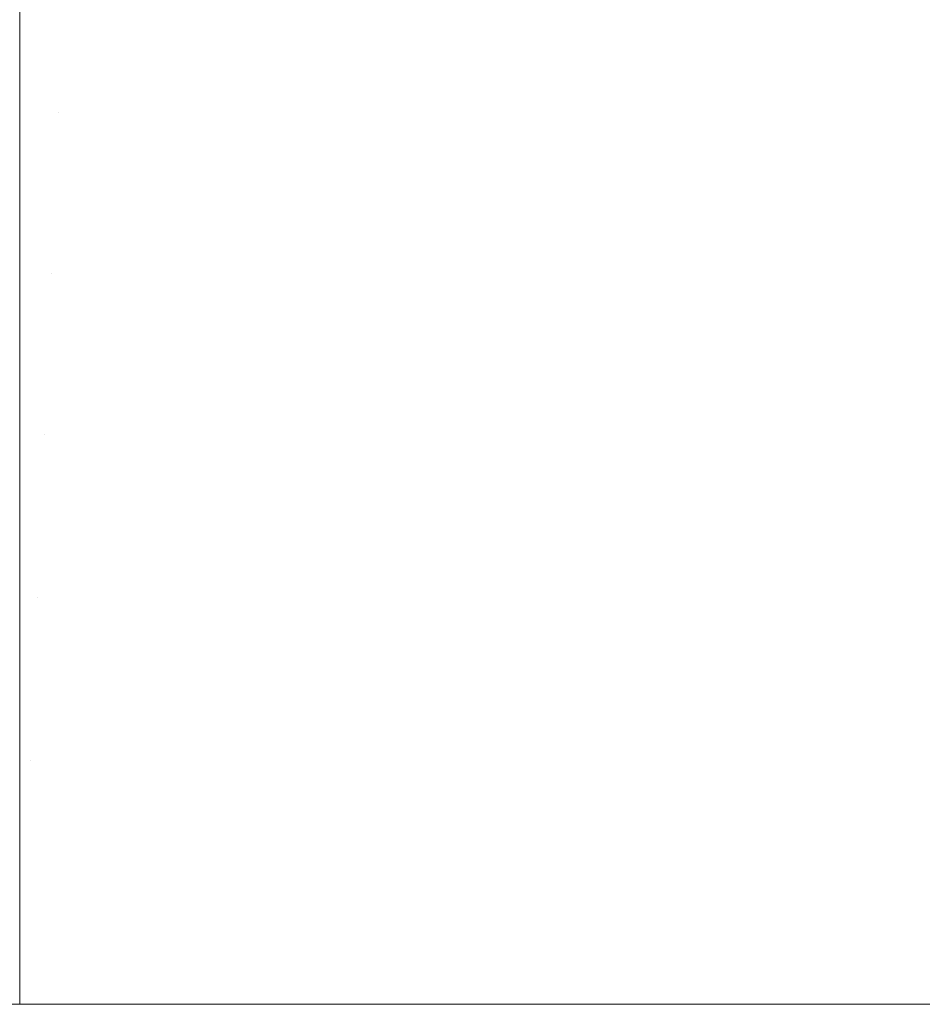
# Model space of a CAD drawing. Header units: centimetres. Extents: x -26 to 27.3, y -25.3 to -23.5.
# Tile 93 of 221: x -8.2175 to -8.1954, y -23.5599 to -23.5358. Entities that reach past the tile are written whole.
import ezdxf

# ---------------------------------------------------------------- set-up
doc = ezdxf.new("R2010")
doc.units = ezdxf.units.CM
doc.header["$LTSCALE"] = 2.54
doc.layers.add('Lucido design-1', color=7, linetype='Continuous')

# ---------------------------------------------------------------- blocks, each defined once
blk = doc.blocks.new('Gruppo-4-1')
at = {"color": 7, "linetype": 'Continuous', "lineweight": 9}
for points, invisible_edges in [([(-8.207365, -23.532092, 1049.62653), (-8.206162, -23.53256, 1049.62653), (-8.207642, -23.536132, 1049.625418), (-8.208688, -23.535725, 1049.625418)], 15), ([(-8.206162, -23.53256, 1049.62653), (-8.204981, -23.533079, 1049.62653), (-8.206615, -23.536584, 1049.625418), (-8.207642, -23.536132, 1049.625418)], 15), ([(-8.198323, -23.532526, 1049.627799), (-8.197147, -23.533387, 1049.627799), (-8.199475, -23.536421, 1049.62653), (-8.200516, -23.535657, 1049.62653)], 15), ([(-8.204981, -23.533079, 1049.62653), (-8.203824, -23.53365, 1049.62653), (-8.205609, -23.53708, 1049.625418), (-8.206615, -23.536584, 1049.625418)], 15), ([(-8.197147, -23.533387, 1049.627799), (-8.196011, -23.5343, 1049.627799), (-8.198468, -23.537228, 1049.62653), (-8.199475, -23.536421, 1049.62653)], 15), ([(-8.203824, -23.53365, 1049.62653), (-8.202692, -23.534271, 1049.62653), (-8.204625, -23.53762, 1049.625418), (-8.205609, -23.53708, 1049.625418)], 15), ([(-8.217482, -23.534175, 1049.625418), (-8.21636, -23.534199, 1049.625418), (-8.216531, -23.538099, 1049.624463), (-8.217482, -23.538078, 1049.624463)], 7), ([(-8.21636, -23.534199, 1049.625418), (-8.215241, -23.534272, 1049.625418), (-8.215581, -23.538161, 1049.624463), (-8.216531, -23.538099, 1049.624463)], 15), ([(-8.215241, -23.534272, 1049.625418), (-8.214126, -23.534395, 1049.625418), (-8.214635, -23.538265, 1049.624463), (-8.215581, -23.538161, 1049.624463)], 15), ([(-8.202692, -23.534271, 1049.62653), (-8.201589, -23.53494, 1049.62653), (-8.203666, -23.538202, 1049.625418), (-8.204625, -23.53762, 1049.625418)], 15), ([(-8.196011, -23.5343, 1049.627799), (-8.194915, -23.535261, 1049.627799), (-8.197498, -23.538079, 1049.62653), (-8.198468, -23.537228, 1049.62653)], 15), ([(-8.214126, -23.534395, 1049.625418), (-8.213017, -23.534565, 1049.625418), (-8.213695, -23.538409, 1049.624463), (-8.214635, -23.538265, 1049.624463)], 15), ([(-8.213017, -23.534565, 1049.625418), (-8.211917, -23.534784, 1049.625418), (-8.212761, -23.538595, 1049.624463), (-8.213695, -23.538409, 1049.624463)], 15), ([(-25.917482, -23.534724, 1050.418837), (-25.917482, -23.538247, 1050.419673), (27.182518, -23.538247, 1050.419673), (27.182518, -23.534724, 1050.418837)], 10), ([(-8.211917, -23.534784, 1049.625418), (-8.210827, -23.535051, 1049.625418), (-8.211837, -23.538821, 1049.624463), (-8.212761, -23.538595, 1049.624463)], 15), ([(-8.210827, -23.535051, 1049.625418), (-8.20975, -23.535365, 1049.625418), (-8.210924, -23.539087, 1049.624463), (-8.211837, -23.538821, 1049.624463)], 15), ([(-8.201589, -23.53494, 1049.62653), (-8.200516, -23.535657, 1049.62653), (-8.202733, -23.538825, 1049.625418), (-8.203666, -23.538202, 1049.625418)], 15), ([(-8.194915, -23.535261, 1049.627799), (-8.193862, -23.536268, 1049.627799), (-8.196566, -23.538972, 1049.62653), (-8.197498, -23.538079, 1049.62653)], 15), ([(-8.20975, -23.535365, 1049.625418), (-8.208688, -23.535725, 1049.625418), (-8.210023, -23.539393, 1049.624463), (-8.210924, -23.539087, 1049.624463)], 15), ([(-8.208688, -23.535725, 1049.625418), (-8.207642, -23.536132, 1049.625418), (-8.209136, -23.539738, 1049.624463), (-8.210023, -23.539393, 1049.624463)], 15), ([(-8.200516, -23.535657, 1049.62653), (-8.199475, -23.536421, 1049.62653), (-8.201829, -23.539488, 1049.625418), (-8.202733, -23.538825, 1049.625418)], 15), ([(-8.207642, -23.536132, 1049.625418), (-8.206615, -23.536584, 1049.625418), (-8.208265, -23.540121, 1049.624463), (-8.209136, -23.539738, 1049.624463)], 15), ([(-8.193862, -23.536268, 1049.627799), (-8.192855, -23.537321, 1049.627799), (-8.195673, -23.539904, 1049.62653), (-8.196566, -23.538972, 1049.62653)], 15), ([(-8.199475, -23.536421, 1049.62653), (-8.198468, -23.537228, 1049.62653), (-8.200954, -23.54019, 1049.625418), (-8.201829, -23.539488, 1049.625418)], 15), ([(-8.206615, -23.536584, 1049.625418), (-8.205609, -23.53708, 1049.625418), (-8.207411, -23.540542, 1049.624463), (-8.208265, -23.540121, 1049.624463)], 15), ([(-8.205609, -23.53708, 1049.625418), (-8.204625, -23.53762, 1049.625418), (-8.206577, -23.541, 1049.624463), (-8.207411, -23.540542, 1049.624463)], 15), ([(-8.198468, -23.537228, 1049.62653), (-8.197498, -23.538079, 1049.62653), (-8.20011, -23.54093, 1049.625418), (-8.200954, -23.54019, 1049.625418)], 15), ([(-8.192855, -23.537321, 1049.627799), (-8.191894, -23.538417, 1049.627799), (-8.194822, -23.540874, 1049.62653), (-8.195673, -23.539904, 1049.62653)], 15), ([(-8.204625, -23.53762, 1049.625418), (-8.203666, -23.538202, 1049.625418), (-8.205764, -23.541494, 1049.624463), (-8.206577, -23.541, 1049.624463)], 15), ([(-8.217482, -23.538245, 1049.624429), (-8.217482, -23.538078, 1049.624463), (-8.216531, -23.538099, 1049.624463)], 10), ([(-8.216531, -23.538099, 1049.624463), (-8.216702, -23.542029, 1049.623666), (-8.217482, -23.542011, 1049.623666), (-8.217482, -23.538245, 1049.624429)], 11), ([(-8.216531, -23.538099, 1049.624463), (-8.215581, -23.538161, 1049.624463), (-8.215924, -23.54208, 1049.623666), (-8.216702, -23.542029, 1049.623666)], 15), ([(-8.215581, -23.538161, 1049.624463), (-8.214635, -23.538265, 1049.624463), (-8.215149, -23.542164, 1049.623666), (-8.215924, -23.54208, 1049.623666)], 15), ([(-8.203666, -23.538202, 1049.625418), (-8.202733, -23.538825, 1049.625418), (-8.204972, -23.542022, 1049.624463), (-8.205764, -23.541494, 1049.624463)], 15), ([(-8.197498, -23.538079, 1049.62653), (-8.196566, -23.538972, 1049.62653), (-8.1993, -23.541706, 1049.625418), (-8.20011, -23.54093, 1049.625418)], 15), ([(27.182518, -23.538899, 1050.419828), (27.182518, -23.538247, 1050.419673), (-25.917482, -23.538247, 1050.419673), (-25.917482, -23.538899, 1050.419828)], 10), ([(-8.214635, -23.538265, 1049.624463), (-8.213695, -23.538409, 1049.624463), (-8.214378, -23.542283, 1049.623666), (-8.215149, -23.542164, 1049.623666)], 15), ([(-8.213695, -23.538409, 1049.624463), (-8.212761, -23.538595, 1049.624463), (-8.213613, -23.542435, 1049.623666), (-8.214378, -23.542283, 1049.623666)], 15), ([(-8.212761, -23.538595, 1049.624463), (-8.211837, -23.538821, 1049.624463), (-8.212855, -23.542621, 1049.623666), (-8.213613, -23.542435, 1049.623666)], 15), ([(-25.917482, -23.538899, 1050.419828), (-25.917482, -23.542525, 1050.420525), (27.182518, -23.542525, 1050.420525), (27.182518, -23.538899, 1050.419828)], 10), ([(-8.211837, -23.538821, 1049.624463), (-8.210924, -23.539087, 1049.624463), (-8.212106, -23.542839, 1049.623666), (-8.212855, -23.542621, 1049.623666)], 15), ([(-8.202733, -23.538825, 1049.625418), (-8.201829, -23.539488, 1049.625418), (-8.204205, -23.542585, 1049.624463), (-8.204972, -23.542022, 1049.624463)], 15), ([(-8.210924, -23.539087, 1049.624463), (-8.210023, -23.539393, 1049.624463), (-8.211368, -23.54309, 1049.623666), (-8.212106, -23.542839, 1049.623666)], 15), ([(-8.196566, -23.538972, 1049.62653), (-8.195673, -23.539904, 1049.62653), (-8.198524, -23.542516, 1049.625418), (-8.1993, -23.541706, 1049.625418)], 15), ([(-8.210023, -23.539393, 1049.624463), (-8.209136, -23.539738, 1049.624463), (-8.210641, -23.543372, 1049.623666), (-8.211368, -23.54309, 1049.623666)], 15), ([(-8.201829, -23.539488, 1049.625418), (-8.200954, -23.54019, 1049.625418), (-8.203463, -23.543181, 1049.624463), (-8.204205, -23.542585, 1049.624463)], 15), ([(-8.209136, -23.539738, 1049.624463), (-8.208265, -23.540121, 1049.624463), (-8.209927, -23.543686, 1049.623666), (-8.210641, -23.543372, 1049.623666)], 15), ([(-8.208265, -23.540121, 1049.624463), (-8.207411, -23.540542, 1049.624463), (-8.209228, -23.544031, 1049.623666), (-8.209927, -23.543686, 1049.623666)], 15), ([(-8.195673, -23.539904, 1049.62653), (-8.194822, -23.540874, 1049.62653), (-8.197784, -23.54336, 1049.625418), (-8.198524, -23.542516, 1049.625418)], 15), ([(-8.200954, -23.54019, 1049.625418), (-8.20011, -23.54093, 1049.625418), (-8.202747, -23.543808, 1049.624463), (-8.203463, -23.543181, 1049.624463)], 15), ([(-8.207411, -23.540542, 1049.624463), (-8.206577, -23.541, 1049.624463), (-8.208544, -23.544406, 1049.623666), (-8.209228, -23.544031, 1049.623666)], 15), ([(-8.206577, -23.541, 1049.624463), (-8.205764, -23.541494, 1049.624463), (-8.207877, -23.544811, 1049.623666), (-8.208544, -23.544406, 1049.623666)], 15), ([(-8.20011, -23.54093, 1049.625418), (-8.1993, -23.541706, 1049.625418), (-8.20206, -23.544466, 1049.624463), (-8.202747, -23.543808, 1049.624463)], 15), ([(-8.194822, -23.540874, 1049.62653), (-8.194015, -23.541881, 1049.62653), (-8.197082, -23.544235, 1049.625418), (-8.197784, -23.54336, 1049.625418)], 15), ([(-8.205764, -23.541494, 1049.624463), (-8.204972, -23.542022, 1049.624463), (-8.207229, -23.545244, 1049.623666), (-8.207877, -23.544811, 1049.623666)], 15), ([(-8.1993, -23.541706, 1049.625418), (-8.198524, -23.542516, 1049.625418), (-8.201402, -23.545153, 1049.624463), (-8.20206, -23.544466, 1049.624463)], 15), ([(-8.217482, -23.542525, 1049.623583), (-8.217482, -23.542011, 1049.623666), (-8.216702, -23.542029, 1049.623666)], 10), ([(-8.216702, -23.542029, 1049.623666), (-8.216875, -23.545982, 1049.623029), (-8.217482, -23.545969, 1049.623029), (-8.217482, -23.542525, 1049.623583)], 11), ([(-8.216702, -23.542029, 1049.623666), (-8.215924, -23.54208, 1049.623666), (-8.216269, -23.546022, 1049.623029), (-8.216875, -23.545982, 1049.623029)], 15), ([(-8.204972, -23.542022, 1049.624463), (-8.204205, -23.542585, 1049.624463), (-8.2066, -23.545706, 1049.623666), (-8.207229, -23.545244, 1049.623666)], 15), ([(-8.194015, -23.541881, 1049.62653), (-8.193252, -23.542922, 1049.62653), (-8.196419, -23.545139, 1049.625418), (-8.197082, -23.544235, 1049.625418)], 15), ([(-8.215924, -23.54208, 1049.623666), (-8.215149, -23.542164, 1049.623666), (-8.215665, -23.546088, 1049.623029), (-8.216269, -23.546022, 1049.623029)], 15), ([(-8.215149, -23.542164, 1049.623666), (-8.214378, -23.542283, 1049.623666), (-8.215065, -23.54618, 1049.623029), (-8.215665, -23.546088, 1049.623029)], 15), ([(-8.214378, -23.542283, 1049.623666), (-8.213613, -23.542435, 1049.623666), (-8.214469, -23.546299, 1049.623029), (-8.215065, -23.54618, 1049.623029)], 15), ([(27.182518, -23.54312, 1050.420639), (27.182518, -23.542525, 1050.420525), (-25.917482, -23.542525, 1050.420525), (-25.917482, -23.54312, 1050.420639)], 10), ([(-8.213613, -23.542435, 1049.623666), (-8.212855, -23.542621, 1049.623666), (-8.213879, -23.546443, 1049.623029), (-8.214469, -23.546299, 1049.623029)], 15), ([(-8.198524, -23.542516, 1049.625418), (-8.197784, -23.54336, 1049.625418), (-8.200775, -23.545869, 1049.624463), (-8.201402, -23.545153, 1049.624463)], 15), ([(-8.212855, -23.542621, 1049.623666), (-8.212106, -23.542839, 1049.623666), (-8.213296, -23.546613, 1049.623029), (-8.213879, -23.546443, 1049.623029)], 15), ([(-8.204205, -23.542585, 1049.624463), (-8.203463, -23.543181, 1049.624463), (-8.205991, -23.546194, 1049.623666), (-8.2066, -23.545706, 1049.623666)], 15), ([(-8.212106, -23.542839, 1049.623666), (-8.211368, -23.54309, 1049.623666), (-8.212721, -23.546808, 1049.623029), (-8.213296, -23.546613, 1049.623029)], 15), ([(-8.193252, -23.542922, 1049.62653), (-8.192535, -23.543995, 1049.62653), (-8.195796, -23.546072, 1049.625418), (-8.196419, -23.545139, 1049.625418)], 15), ([(-25.917482, -23.54312, 1050.420639), (-25.917482, -23.546837, 1050.42119), (27.182518, -23.546837, 1050.42119), (27.182518, -23.54312, 1050.420639)], 10), ([(-8.211368, -23.54309, 1049.623666), (-8.210641, -23.543372, 1049.623666), (-8.212155, -23.547028, 1049.623029), (-8.212721, -23.546808, 1049.623029)], 15), ([(-8.203463, -23.543181, 1049.624463), (-8.202747, -23.543808, 1049.624463), (-8.205405, -23.546708, 1049.623666), (-8.205991, -23.546194, 1049.623666)], 15), ([(-8.210641, -23.543372, 1049.623666), (-8.209927, -23.543686, 1049.623666), (-8.211599, -23.547273, 1049.623029), (-8.212155, -23.547028, 1049.623029)], 15), ([(-8.197784, -23.54336, 1049.625418), (-8.197082, -23.544235, 1049.625418), (-8.200179, -23.546611, 1049.624463), (-8.200775, -23.545869, 1049.624463)], 15), ([(-8.209927, -23.543686, 1049.623666), (-8.209228, -23.544031, 1049.623666), (-8.211055, -23.547541, 1049.623029), (-8.211599, -23.547273, 1049.623029)], 15), ([(-8.202747, -23.543808, 1049.624463), (-8.20206, -23.544466, 1049.624463), (-8.204841, -23.547247, 1049.623666), (-8.205405, -23.546708, 1049.623666)], 15), ([(-8.209228, -23.544031, 1049.623666), (-8.208544, -23.544406, 1049.623666), (-8.210522, -23.547834, 1049.623029), (-8.211055, -23.547541, 1049.623029)], 15), ([(-8.192535, -23.543995, 1049.62653), (-8.191865, -23.545098, 1049.62653), (-8.195214, -23.547031, 1049.625418), (-8.195796, -23.546072, 1049.625418)], 15), ([(-8.208544, -23.544406, 1049.623666), (-8.207877, -23.544811, 1049.623666), (-8.210003, -23.548149, 1049.623029), (-8.210522, -23.547834, 1049.623029)], 15), ([(-8.20206, -23.544466, 1049.624463), (-8.201402, -23.545153, 1049.624463), (-8.204302, -23.547811, 1049.623666), (-8.204841, -23.547247, 1049.623666)], 15), ([(-8.197082, -23.544235, 1049.625418), (-8.196419, -23.545139, 1049.625418), (-8.199616, -23.547378, 1049.624463), (-8.200179, -23.546611, 1049.624463)], 15), ([(-8.207877, -23.544811, 1049.623666), (-8.207229, -23.545244, 1049.623666), (-8.209498, -23.548486, 1049.623029), (-8.210003, -23.548149, 1049.623029)], 15), ([(-8.201402, -23.545153, 1049.624463), (-8.200775, -23.545869, 1049.624463), (-8.203788, -23.548397, 1049.623666), (-8.204302, -23.547811, 1049.623666)], 15), ([(-8.196419, -23.545139, 1049.625418), (-8.195796, -23.546072, 1049.625418), (-8.199088, -23.548169, 1049.624463), (-8.199616, -23.547378, 1049.624463)], 15), ([(-8.207229, -23.545244, 1049.623666), (-8.2066, -23.545706, 1049.623666), (-8.209009, -23.548845, 1049.623029), (-8.209498, -23.548486, 1049.623029)], 15), ([(-8.2066, -23.545706, 1049.623666), (-8.205991, -23.546194, 1049.623666), (-8.208535, -23.549225, 1049.623029), (-8.209009, -23.548845, 1049.623029)], 15), ([(-8.200775, -23.545869, 1049.624463), (-8.200179, -23.546611, 1049.624463), (-8.2033, -23.549005, 1049.623666), (-8.203788, -23.548397, 1049.623666)], 15), ([(-8.217482, -23.546837, 1049.622924), (-8.217482, -23.545969, 1049.623029), (-8.216875, -23.545982, 1049.623029)], 10), ([(-8.216875, -23.545982, 1049.623029), (-8.217048, -23.549952, 1049.622551), (-8.217482, -23.549943, 1049.622551), (-8.217482, -23.546837, 1049.622924)], 11), ([(-8.216875, -23.545982, 1049.623029), (-8.216269, -23.546022, 1049.623029), (-8.216615, -23.549981, 1049.622551), (-8.217048, -23.549952, 1049.622551)], 15), ([(-8.216269, -23.546022, 1049.623029), (-8.215665, -23.546088, 1049.623029), (-8.216184, -23.550028, 1049.622551), (-8.216615, -23.549981, 1049.622551)], 15), ([(-8.215665, -23.546088, 1049.623029), (-8.215065, -23.54618, 1049.623029), (-8.215755, -23.550094, 1049.622551), (-8.216184, -23.550028, 1049.622551)], 15), ([(-8.195796, -23.546072, 1049.625418), (-8.195214, -23.547031, 1049.625418), (-8.198594, -23.548983, 1049.624463), (-8.199088, -23.548169, 1049.624463)], 15), ([(-8.215065, -23.54618, 1049.623029), (-8.214469, -23.546299, 1049.623029), (-8.21533, -23.550179, 1049.622551), (-8.215755, -23.550094, 1049.622551)], 15), ([(-8.214469, -23.546299, 1049.623029), (-8.213879, -23.546443, 1049.623029), (-8.214908, -23.550282, 1049.622551), (-8.21533, -23.550179, 1049.622551)], 15), ([(-8.205991, -23.546194, 1049.623666), (-8.205405, -23.546708, 1049.623666), (-8.208078, -23.549626, 1049.623029), (-8.208535, -23.549225, 1049.623029)], 15), ([(-8.213879, -23.546443, 1049.623029), (-8.213296, -23.546613, 1049.623029), (-8.214492, -23.550403, 1049.622551), (-8.214908, -23.550282, 1049.622551)], 15), ([(-8.213296, -23.546613, 1049.623029), (-8.212721, -23.546808, 1049.623029), (-8.214081, -23.550543, 1049.622551), (-8.214492, -23.550403, 1049.622551)], 15), ([(-8.200179, -23.546611, 1049.624463), (-8.199616, -23.547378, 1049.624463), (-8.202838, -23.549634, 1049.623666), (-8.2033, -23.549005, 1049.623666)], 15), ([(27.182518, -23.547379, 1050.42127), (27.182518, -23.546837, 1050.42119), (-25.917482, -23.546837, 1050.42119), (-25.917482, -23.547379, 1050.42127)], 10), ([(-8.212721, -23.546808, 1049.623029), (-8.212155, -23.547028, 1049.623029), (-8.213676, -23.5507, 1049.622551), (-8.214081, -23.550543, 1049.622551)], 15), ([(-8.205405, -23.546708, 1049.623666), (-8.204841, -23.547247, 1049.623666), (-8.20764, -23.550046, 1049.623029), (-8.208078, -23.549626, 1049.623029)], 15), ([(-8.212155, -23.547028, 1049.623029), (-8.211599, -23.547273, 1049.623029), (-8.213279, -23.550875, 1049.622551), (-8.213676, -23.5507, 1049.622551)], 15), ([(-8.195214, -23.547031, 1049.625418), (-8.194674, -23.548015, 1049.625418), (-8.198136, -23.549817, 1049.624463), (-8.198594, -23.548983, 1049.624463)], 15), ([(-8.211599, -23.547273, 1049.623029), (-8.211055, -23.547541, 1049.623029), (-8.21289, -23.551067, 1049.622551), (-8.213279, -23.550875, 1049.622551)], 15), ([(-8.204841, -23.547247, 1049.623666), (-8.204302, -23.547811, 1049.623666), (-8.20722, -23.550484, 1049.623029), (-8.20764, -23.550046, 1049.623029)], 15), ([(-25.917482, -23.547379, 1050.42127), (-25.917482, -23.551173, 1050.421665), (27.182518, -23.551173, 1050.421665), (27.182518, -23.547379, 1050.42127)], 10), ([(-8.211055, -23.547541, 1049.623029), (-8.210522, -23.547834, 1049.623029), (-8.212509, -23.551275, 1049.622551), (-8.21289, -23.551067, 1049.622551)], 15), ([(-8.199616, -23.547378, 1049.624463), (-8.199088, -23.548169, 1049.624463), (-8.202405, -23.550283, 1049.623666), (-8.202838, -23.549634, 1049.623666)], 15), ([(-8.210522, -23.547834, 1049.623029), (-8.210003, -23.548149, 1049.623029), (-8.212139, -23.5515, 1049.622551), (-8.212509, -23.551275, 1049.622551)], 15), ([(-8.204302, -23.547811, 1049.623666), (-8.203788, -23.548397, 1049.623666), (-8.206819, -23.550941, 1049.623029), (-8.20722, -23.550484, 1049.623029)], 15), ([(-8.194674, -23.548015, 1049.625418), (-8.194178, -23.549021, 1049.625418), (-8.197715, -23.550671, 1049.624463), (-8.198136, -23.549817, 1049.624463)], 15), ([(-8.210003, -23.548149, 1049.623029), (-8.209498, -23.548486, 1049.623029), (-8.211778, -23.551741, 1049.622551), (-8.212139, -23.5515, 1049.622551)], 15), ([(-8.199088, -23.548169, 1049.624463), (-8.198594, -23.548983, 1049.624463), (-8.202001, -23.55095, 1049.623666), (-8.202405, -23.550283, 1049.623666)], 15), ([(-8.209498, -23.548486, 1049.623029), (-8.209009, -23.548845, 1049.623029), (-8.211428, -23.551998, 1049.622551), (-8.211778, -23.551741, 1049.622551)], 15), ([(-8.203788, -23.548397, 1049.623666), (-8.2033, -23.549005, 1049.623666), (-8.206439, -23.551414, 1049.623029), (-8.206819, -23.550941, 1049.623029)], 15), ([(-8.209009, -23.548845, 1049.623029), (-8.208535, -23.549225, 1049.623029), (-8.211089, -23.55227, 1049.622551), (-8.211428, -23.551998, 1049.622551)], 15), ([(-8.2033, -23.549005, 1049.623666), (-8.202838, -23.549634, 1049.623666), (-8.20608, -23.551904, 1049.623029), (-8.206439, -23.551414, 1049.623029)], 15), ([(-8.198594, -23.548983, 1049.624463), (-8.198136, -23.549817, 1049.624463), (-8.201625, -23.551634, 1049.623666), (-8.202001, -23.55095, 1049.623666)], 15), ([(-8.194178, -23.549021, 1049.625418), (-8.193726, -23.550048, 1049.625418), (-8.197332, -23.551542, 1049.624463), (-8.197715, -23.550671, 1049.624463)], 15), ([(-8.208535, -23.549225, 1049.623029), (-8.208078, -23.549626, 1049.623029), (-8.210763, -23.552556, 1049.622551), (-8.211089, -23.55227, 1049.622551)], 15), ([(-8.208078, -23.549626, 1049.623029), (-8.20764, -23.550046, 1049.623029), (-8.21045, -23.552856, 1049.622551), (-8.210763, -23.552556, 1049.622551)], 15), ([(-8.202838, -23.549634, 1049.623666), (-8.202405, -23.550283, 1049.623666), (-8.205743, -23.552409, 1049.623029), (-8.20608, -23.551904, 1049.623029)], 15), ([(-8.217482, -23.551174, 1049.622453), (-8.217482, -23.549943, 1049.622551), (-8.217048, -23.549952, 1049.622551)], 10), ([(-8.217048, -23.549952, 1049.622551), (-8.217222, -23.553933, 1049.622233), (-8.217482, -23.553927, 1049.622233), (-8.217482, -23.551174, 1049.622453)], 11), ([(-8.217048, -23.549952, 1049.622551), (-8.216615, -23.549981, 1049.622551), (-8.216963, -23.55395, 1049.622233), (-8.217222, -23.553933, 1049.622233)], 15), ([(-8.216615, -23.549981, 1049.622551), (-8.216184, -23.550028, 1049.622551), (-8.216704, -23.553978, 1049.622233), (-8.216963, -23.55395, 1049.622233)], 15), ([(-8.198136, -23.549817, 1049.624463), (-8.197715, -23.550671, 1049.624463), (-8.20128, -23.552333, 1049.623666), (-8.201625, -23.551634, 1049.623666)], 15), ([(-8.216184, -23.550028, 1049.622551), (-8.215755, -23.550094, 1049.622551), (-8.216447, -23.554018, 1049.622233), (-8.216704, -23.553978, 1049.622233)], 15), ([(-8.215755, -23.550094, 1049.622551), (-8.21533, -23.550179, 1049.622551), (-8.216192, -23.554069, 1049.622233), (-8.216447, -23.554018, 1049.622233)], 15), ([(-8.21533, -23.550179, 1049.622551), (-8.214908, -23.550282, 1049.622551), (-8.215939, -23.554131, 1049.622233), (-8.216192, -23.554069, 1049.622233)], 15), ([(-8.20764, -23.550046, 1049.623029), (-8.20722, -23.550484, 1049.623029), (-8.21015, -23.553169, 1049.622551), (-8.21045, -23.552856, 1049.622551)], 15), ([(-8.193726, -23.550048, 1049.625418), (-8.193319, -23.551093, 1049.625418), (-8.196987, -23.552429, 1049.624463), (-8.197332, -23.551542, 1049.624463)], 15), ([(-8.214908, -23.550282, 1049.622551), (-8.214492, -23.550403, 1049.622551), (-8.21569, -23.554203, 1049.622233), (-8.215939, -23.554131, 1049.622233)], 15), ([(-8.214492, -23.550403, 1049.622551), (-8.214081, -23.550543, 1049.622551), (-8.215443, -23.554287, 1049.622233), (-8.21569, -23.554203, 1049.622233)], 15), ([(-8.202405, -23.550283, 1049.623666), (-8.202001, -23.55095, 1049.623666), (-8.205428, -23.552928, 1049.623029), (-8.205743, -23.552409, 1049.623029)], 15), ([(-8.214081, -23.550543, 1049.622551), (-8.213676, -23.5507, 1049.622551), (-8.215201, -23.554381, 1049.622233), (-8.215443, -23.554287, 1049.622233)], 15), ([(-8.213676, -23.5507, 1049.622551), (-8.213279, -23.550875, 1049.622551), (-8.214963, -23.554486, 1049.622233), (-8.215201, -23.554381, 1049.622233)], 15), ([(-8.20722, -23.550484, 1049.623029), (-8.206819, -23.550941, 1049.623029), (-8.209864, -23.553495, 1049.622551), (-8.21015, -23.553169, 1049.622551)], 15), ([(-8.197715, -23.550671, 1049.624463), (-8.197332, -23.551542, 1049.624463), (-8.200966, -23.553047, 1049.623666), (-8.20128, -23.552333, 1049.623666)], 15), ([(-8.213279, -23.550875, 1049.622551), (-8.21289, -23.551067, 1049.622551), (-8.21473, -23.554601, 1049.622233), (-8.214963, -23.554486, 1049.622233)], 15), ([(-8.206819, -23.550941, 1049.623029), (-8.206439, -23.551414, 1049.623029), (-8.209592, -23.553834, 1049.622551), (-8.209864, -23.553495, 1049.622551)], 15), ([(-8.202001, -23.55095, 1049.623666), (-8.201625, -23.551634, 1049.623666), (-8.205135, -23.553461, 1049.623029), (-8.205428, -23.552928, 1049.623029)], 15), ([(27.182518, -23.551669, 1050.421717), (27.182518, -23.551173, 1050.421665), (-25.917482, -23.551173, 1050.421665), (-25.917482, -23.551669, 1050.421717)], 10), ([(-8.21289, -23.551067, 1049.622551), (-8.212509, -23.551275, 1049.622551), (-8.214502, -23.554726, 1049.622233), (-8.21473, -23.554601, 1049.622233)], 15), ([(-8.193319, -23.551093, 1049.625418), (-8.192959, -23.552156, 1049.625418), (-8.196681, -23.55333, 1049.624463), (-8.196987, -23.552429, 1049.624463)], 15), ([(-8.212509, -23.551275, 1049.622551), (-8.212139, -23.5515, 1049.622551), (-8.214279, -23.554861, 1049.622233), (-8.214502, -23.554726, 1049.622233)], 15), ([(-8.206439, -23.551414, 1049.623029), (-8.20608, -23.551904, 1049.623029), (-8.209335, -23.554184, 1049.622551), (-8.209592, -23.553834, 1049.622551)], 15), ([(-25.917482, -23.551669, 1050.421717), (-25.917482, -23.555527, 1050.421952), (27.182518, -23.555527, 1050.421952), (27.182518, -23.551669, 1050.421717)], 10), ([(-8.212139, -23.5515, 1049.622551), (-8.211778, -23.551741, 1049.622551), (-8.214063, -23.555005, 1049.622233), (-8.214279, -23.554861, 1049.622233)], 15), ([(-8.201625, -23.551634, 1049.623666), (-8.20128, -23.552333, 1049.623666), (-8.204867, -23.554005, 1049.623029), (-8.205135, -23.553461, 1049.623029)], 15), ([(-8.197332, -23.551542, 1049.624463), (-8.196987, -23.552429, 1049.624463), (-8.200684, -23.553774, 1049.623666), (-8.200966, -23.553047, 1049.623666)], 15), ([(-8.211778, -23.551741, 1049.622551), (-8.211428, -23.551998, 1049.622551), (-8.213854, -23.555159, 1049.622233), (-8.214063, -23.555005, 1049.622233)], 15), ([(-8.20608, -23.551904, 1049.623029), (-8.205743, -23.552409, 1049.623029), (-8.209094, -23.554544, 1049.622551), (-8.209335, -23.554184, 1049.622551)], 15), ([(-8.211428, -23.551998, 1049.622551), (-8.211089, -23.55227, 1049.622551), (-8.213651, -23.555322, 1049.622233), (-8.213854, -23.555159, 1049.622233)], 15), ([(-8.192959, -23.552156, 1049.625418), (-8.192645, -23.553233, 1049.625418), (-8.196415, -23.554243, 1049.624463), (-8.196681, -23.55333, 1049.624463)], 15), ([(-8.211089, -23.55227, 1049.622551), (-8.210763, -23.552556, 1049.622551), (-8.213455, -23.555493, 1049.622233), (-8.213651, -23.555322, 1049.622233)], 15), ([(-8.20128, -23.552333, 1049.623666), (-8.200966, -23.553047, 1049.623666), (-8.204622, -23.554561, 1049.623029), (-8.204867, -23.554005, 1049.623029)], 15), ([(-8.210763, -23.552556, 1049.622551), (-8.21045, -23.552856, 1049.622551), (-8.213267, -23.555673, 1049.622233), (-8.213455, -23.555493, 1049.622233)], 15), ([(-8.205743, -23.552409, 1049.623029), (-8.205428, -23.552928, 1049.623029), (-8.208869, -23.554915, 1049.622551), (-8.209094, -23.554544, 1049.622551)], 15), ([(-8.196987, -23.552429, 1049.624463), (-8.196681, -23.55333, 1049.624463), (-8.200433, -23.554512, 1049.623666), (-8.200684, -23.553774, 1049.623666)], 15), ([(-8.21045, -23.552856, 1049.622551), (-8.21015, -23.553169, 1049.622551), (-8.213088, -23.555861, 1049.622233), (-8.213267, -23.555673, 1049.622233)], 15), ([(-8.205428, -23.552928, 1049.623029), (-8.205135, -23.553461, 1049.623029), (-8.208661, -23.555296, 1049.622551), (-8.208869, -23.554915, 1049.622551)], 15), ([(-8.200966, -23.553047, 1049.623666), (-8.200684, -23.553774, 1049.623666), (-8.204402, -23.555127, 1049.623029), (-8.204622, -23.554561, 1049.623029)], 15), ([(-8.21015, -23.553169, 1049.622551), (-8.209864, -23.553495, 1049.622551), (-8.212916, -23.556057, 1049.622233), (-8.213088, -23.555861, 1049.622233)], 15), ([(-8.196681, -23.55333, 1049.624463), (-8.196415, -23.554243, 1049.624463), (-8.200215, -23.555261, 1049.623666), (-8.200433, -23.554512, 1049.623666)], 15), ([(-8.192645, -23.553233, 1049.625418), (-8.192378, -23.554323, 1049.625418), (-8.196189, -23.555167, 1049.624463), (-8.196415, -23.554243, 1049.624463)], 15), ([(-8.209864, -23.553495, 1049.622551), (-8.209592, -23.553834, 1049.622551), (-8.212753, -23.556259, 1049.622233), (-8.212916, -23.556057, 1049.622233)], 15), ([(-8.205135, -23.553461, 1049.623029), (-8.204867, -23.554005, 1049.623029), (-8.208469, -23.555685, 1049.622551), (-8.208661, -23.555296, 1049.622551)], 15), ([(-8.209592, -23.553834, 1049.622551), (-8.209335, -23.554184, 1049.622551), (-8.212599, -23.556469, 1049.622233), (-8.212753, -23.556259, 1049.622233)], 15), ([(-8.200684, -23.553774, 1049.623666), (-8.200433, -23.554512, 1049.623666), (-8.204207, -23.555702, 1049.623029), (-8.204402, -23.555127, 1049.623029)], 15), ([(-8.217482, -23.555527, 1049.62217), (-8.217482, -23.553927, 1049.622233), (-8.217222, -23.553933, 1049.622233)], 10), ([(-8.217222, -23.553933, 1049.622233), (-8.217396, -23.557918, 1049.622075), (-8.217482, -23.557916, 1049.622075), (-8.217482, -23.555527, 1049.62217)], 11), ([(-8.217222, -23.553933, 1049.622233), (-8.216963, -23.55395, 1049.622233), (-8.21731, -23.557923, 1049.622075), (-8.217396, -23.557918, 1049.622075)], 15), ([(-8.216963, -23.55395, 1049.622233), (-8.216704, -23.553978, 1049.622233), (-8.217225, -23.557933, 1049.622075), (-8.21731, -23.557923, 1049.622075)], 15), ([(-8.216704, -23.553978, 1049.622233), (-8.216447, -23.554018, 1049.622233), (-8.21714, -23.557946, 1049.622075), (-8.217225, -23.557933, 1049.622075)], 15), ([(-8.216447, -23.554018, 1049.622233), (-8.216192, -23.554069, 1049.622233), (-8.217055, -23.557963, 1049.622075), (-8.21714, -23.557946, 1049.622075)], 15), ([(-8.216192, -23.554069, 1049.622233), (-8.215939, -23.554131, 1049.622233), (-8.216972, -23.557983, 1049.622075), (-8.217055, -23.557963, 1049.622075)], 15), ([(-8.204867, -23.554005, 1049.623029), (-8.204622, -23.554561, 1049.623029), (-8.208294, -23.556082, 1049.622551), (-8.208469, -23.555685, 1049.622551)], 15), ([(-8.215939, -23.554131, 1049.622233), (-8.21569, -23.554203, 1049.622233), (-8.216889, -23.558007, 1049.622075), (-8.216972, -23.557983, 1049.622075)], 15), ([(-8.21569, -23.554203, 1049.622233), (-8.215443, -23.554287, 1049.622233), (-8.216808, -23.558035, 1049.622075), (-8.216889, -23.558007, 1049.622075)], 15), ([(-8.215443, -23.554287, 1049.622233), (-8.215201, -23.554381, 1049.622233), (-8.216727, -23.558066, 1049.622075), (-8.216808, -23.558035, 1049.622075)], 15), ([(-8.209335, -23.554184, 1049.622551), (-8.209094, -23.554544, 1049.622551), (-8.212455, -23.556685, 1049.622233), (-8.212599, -23.556469, 1049.622233)], 15), ([(-8.196415, -23.554243, 1049.624463), (-8.196189, -23.555167, 1049.624463), (-8.200029, -23.556019, 1049.623666), (-8.200215, -23.555261, 1049.623666)], 15), ([(-8.192378, -23.554323, 1049.625418), (-8.192159, -23.555423, 1049.625418), (-8.196003, -23.556101, 1049.624463), (-8.196189, -23.555167, 1049.624463)], 15), ([(-8.215201, -23.554381, 1049.622233), (-8.214963, -23.554486, 1049.622233), (-8.216649, -23.558101, 1049.622075), (-8.216727, -23.558066, 1049.622075)], 15), ([(-8.214963, -23.554486, 1049.622233), (-8.21473, -23.554601, 1049.622233), (-8.216571, -23.558139, 1049.622075), (-8.216649, -23.558101, 1049.622075)], 15), ([(-8.209094, -23.554544, 1049.622551), (-8.208869, -23.554915, 1049.622551), (-8.21232, -23.556908, 1049.622233), (-8.212455, -23.556685, 1049.622233)], 15), ([(-8.204622, -23.554561, 1049.623029), (-8.204402, -23.555127, 1049.623029), (-8.208137, -23.556487, 1049.622551), (-8.208294, -23.556082, 1049.622551)], 15), ([(-8.200433, -23.554512, 1049.623666), (-8.200215, -23.555261, 1049.623666), (-8.204037, -23.556285, 1049.623029), (-8.204207, -23.555702, 1049.623029)], 15), ([(-8.21473, -23.554601, 1049.622233), (-8.214502, -23.554726, 1049.622233), (-8.216496, -23.55818, 1049.622075), (-8.216571, -23.558139, 1049.622075)], 15), ([(-8.214502, -23.554726, 1049.622233), (-8.214279, -23.554861, 1049.622233), (-8.216422, -23.558225, 1049.622075), (-8.216496, -23.55818, 1049.622075)], 15), ([(-8.214279, -23.554861, 1049.622233), (-8.214063, -23.555005, 1049.622233), (-8.216351, -23.558273, 1049.622075), (-8.216422, -23.558225, 1049.622075)], 15), ([(-8.214063, -23.555005, 1049.622233), (-8.213854, -23.555159, 1049.622233), (-8.216282, -23.558323, 1049.622075), (-8.216351, -23.558273, 1049.622075)], 15), ([(-8.208869, -23.554915, 1049.622551), (-8.208661, -23.555296, 1049.622551), (-8.212195, -23.557136, 1049.622233), (-8.21232, -23.556908, 1049.622233)], 15), ([(-8.213854, -23.555159, 1049.622233), (-8.213651, -23.555322, 1049.622233), (-8.216214, -23.558377, 1049.622075), (-8.216282, -23.558323, 1049.622075)], 15), ([(-8.204402, -23.555127, 1049.623029), (-8.204207, -23.555702, 1049.623029), (-8.207997, -23.556897, 1049.622551), (-8.208137, -23.556487, 1049.622551)], 15), ([(-8.200215, -23.555261, 1049.623666), (-8.200029, -23.556019, 1049.623666), (-8.203893, -23.556875, 1049.623029), (-8.204037, -23.556285, 1049.623029)], 15), ([(-8.196189, -23.555167, 1049.624463), (-8.196003, -23.556101, 1049.624463), (-8.199877, -23.556784, 1049.623666), (-8.200029, -23.556019, 1049.623666)], 15), ([(27.182518, -23.555972, 1050.421979), (27.182518, -23.555527, 1050.421952), (-25.917482, -23.555527, 1050.421952), (-25.917482, -23.555972, 1050.421979)], 10), ([(-8.213651, -23.555322, 1049.622233), (-8.213455, -23.555493, 1049.622233), (-8.21615, -23.558434, 1049.622075), (-8.216214, -23.558377, 1049.622075)], 15), ([(-8.213455, -23.555493, 1049.622233), (-8.213267, -23.555673, 1049.622233), (-8.216088, -23.558494, 1049.622075), (-8.21615, -23.558434, 1049.622075)], 15), ([(-8.208661, -23.555296, 1049.622551), (-8.208469, -23.555685, 1049.622551), (-8.21208, -23.557369, 1049.622233), (-8.212195, -23.557136, 1049.622233)], 15), ([(-8.192159, -23.555423, 1049.625418), (-8.191989, -23.556532, 1049.625418), (-8.195859, -23.557041, 1049.624463), (-8.196003, -23.556101, 1049.624463)], 15), ([(-8.213267, -23.555673, 1049.622233), (-8.213088, -23.555861, 1049.622233), (-8.216028, -23.558556, 1049.622075), (-8.216088, -23.558494, 1049.622075)], 15), ([(-8.208469, -23.555685, 1049.622551), (-8.208294, -23.556082, 1049.622551), (-8.211975, -23.557607, 1049.622233), (-8.21208, -23.557369, 1049.622233)], 15), ([(-8.204207, -23.555702, 1049.623029), (-8.204037, -23.556285, 1049.623029), (-8.207876, -23.557314, 1049.622551), (-8.207997, -23.556897, 1049.622551)], 15), ([(-25.917482, -23.555972, 1050.421979), (-25.917482, -23.559888, 1050.422055), (27.182518, -23.559888, 1050.422055), (27.182518, -23.555972, 1050.421979)], 8), ([(-8.213088, -23.555861, 1049.622233), (-8.212916, -23.556057, 1049.622233), (-8.215971, -23.55862, 1049.622075), (-8.216028, -23.558556, 1049.622075)], 15), ([(-8.212916, -23.556057, 1049.622233), (-8.212753, -23.556259, 1049.622233), (-8.215917, -23.558687, 1049.622075), (-8.215971, -23.55862, 1049.622075)], 15), ([(-8.208294, -23.556082, 1049.622551), (-8.208137, -23.556487, 1049.622551), (-8.211881, -23.557849, 1049.622233), (-8.211975, -23.557607, 1049.622233)], 15), ([(-8.200029, -23.556019, 1049.623666), (-8.199877, -23.556784, 1049.623666), (-8.203774, -23.557471, 1049.623029), (-8.203893, -23.556875, 1049.623029)], 15), ([(-8.196003, -23.556101, 1049.624463), (-8.195859, -23.557041, 1049.624463), (-8.199758, -23.557555, 1049.623666), (-8.199877, -23.556784, 1049.623666)], 15), ([(-8.212753, -23.556259, 1049.622233), (-8.212599, -23.556469, 1049.622233), (-8.215867, -23.558757, 1049.622075), (-8.215917, -23.558687, 1049.622075)], 15), ([(-8.212599, -23.556469, 1049.622233), (-8.212455, -23.556685, 1049.622233), (-8.215819, -23.558828, 1049.622075), (-8.215867, -23.558757, 1049.622075)], 15), ([(-8.208137, -23.556487, 1049.622551), (-8.207997, -23.556897, 1049.622551), (-8.211797, -23.558096, 1049.622233), (-8.211881, -23.557849, 1049.622233)], 15), ([(-8.204037, -23.556285, 1049.623029), (-8.203893, -23.556875, 1049.623029), (-8.207773, -23.557735, 1049.622551), (-8.207876, -23.557314, 1049.622551)], 15), ([(-8.212455, -23.556685, 1049.622233), (-8.21232, -23.556908, 1049.622233), (-8.215774, -23.558902, 1049.622075), (-8.215819, -23.558828, 1049.622075)], 15), ([(-8.191989, -23.556532, 1049.625418), (-8.191866, -23.557647, 1049.625418), (-8.195755, -23.557987, 1049.624463), (-8.195859, -23.557041, 1049.624463)], 15), ([(-8.21232, -23.556908, 1049.622233), (-8.212195, -23.557136, 1049.622233), (-8.215733, -23.558977, 1049.622075), (-8.215774, -23.558902, 1049.622075)], 15), ([(-8.207997, -23.556897, 1049.622551), (-8.207876, -23.557314, 1049.622551), (-8.211725, -23.558345, 1049.622233), (-8.211797, -23.558096, 1049.622233)], 15), ([(-8.203893, -23.556875, 1049.623029), (-8.203774, -23.557471, 1049.623029), (-8.207688, -23.558161, 1049.622551), (-8.207773, -23.557735, 1049.622551)], 15), ([(-8.199877, -23.556784, 1049.623666), (-8.199758, -23.557555, 1049.623666), (-8.203682, -23.558071, 1049.623029), (-8.203774, -23.557471, 1049.623029)], 15), ([(-8.212195, -23.557136, 1049.622233), (-8.21208, -23.557369, 1049.622233), (-8.215695, -23.559055, 1049.622075), (-8.215733, -23.558977, 1049.622075)], 15), ([(-8.195859, -23.557041, 1049.624463), (-8.195755, -23.557987, 1049.624463), (-8.199674, -23.55833, 1049.623666), (-8.199758, -23.557555, 1049.623666)], 15), ([(-8.21208, -23.557369, 1049.622233), (-8.211975, -23.557607, 1049.622233), (-8.21566, -23.559133, 1049.622075), (-8.215695, -23.559055, 1049.622075)], 15), ([(-8.207876, -23.557314, 1049.622551), (-8.207773, -23.557735, 1049.622551), (-8.211663, -23.558598, 1049.622233), (-8.211725, -23.558345, 1049.622233)], 15), ([(-8.211975, -23.557607, 1049.622233), (-8.211881, -23.557849, 1049.622233), (-8.215629, -23.559213, 1049.622075), (-8.21566, -23.559133, 1049.622075)], 15), ([(-8.203774, -23.557471, 1049.623029), (-8.203682, -23.558071, 1049.623029), (-8.207622, -23.55859, 1049.622551), (-8.207688, -23.558161, 1049.622551)], 15), ([(-8.199758, -23.557555, 1049.623666), (-8.199674, -23.55833, 1049.623666), (-8.203616, -23.558675, 1049.623029), (-8.203682, -23.558071, 1049.623029)], 15), ([(-8.191866, -23.557647, 1049.625418), (-8.191793, -23.558766, 1049.625418), (-8.195693, -23.558937, 1049.624463), (-8.195755, -23.557987, 1049.624463)], 15), ([(-8.217482, -23.557916, 1049.622075), (-8.217482, -23.559888, 1049.622055), (-25.917482, -23.559888, 1049.622055), (-25.917482, -23.557916, 1049.622075)], 8), ([(-8.217482, -23.557916, 1049.622075), (-8.217396, -23.557918, 1049.622075), (-8.217482, -23.559888, 1049.622055)], 3), ([(-8.217396, -23.557918, 1049.622075), (-8.21731, -23.557923, 1049.622075), (-8.217482, -23.559888, 1049.622055)], 11), ([(-8.21731, -23.557923, 1049.622075), (-8.217225, -23.557933, 1049.622075), (-8.217482, -23.559888, 1049.622055)], 11), ([(-8.217225, -23.557933, 1049.622075), (-8.21714, -23.557946, 1049.622075), (-8.217482, -23.559888, 1049.622055)], 11), ([(-8.211881, -23.557849, 1049.622233), (-8.211797, -23.558096, 1049.622233), (-8.215601, -23.559295, 1049.622075), (-8.215629, -23.559213, 1049.622075)], 15), ([(-8.207773, -23.557735, 1049.622551), (-8.207688, -23.558161, 1049.622551), (-8.211612, -23.558853, 1049.622233), (-8.211663, -23.558598, 1049.622233)], 15), ([(-8.21714, -23.557946, 1049.622075), (-8.217055, -23.557963, 1049.622075), (-8.217482, -23.559888, 1049.622055)], 11), ([(-8.217055, -23.557963, 1049.622075), (-8.216972, -23.557983, 1049.622075), (-8.217482, -23.559888, 1049.622055)], 11), ([(-8.216972, -23.557983, 1049.622075), (-8.216889, -23.558007, 1049.622075), (-8.217482, -23.559888, 1049.622055)], 11), ([(-8.216889, -23.558007, 1049.622075), (-8.216808, -23.558035, 1049.622075), (-8.217482, -23.559888, 1049.622055)], 11), ([(-8.216808, -23.558035, 1049.622075), (-8.216727, -23.558066, 1049.622075), (-8.217482, -23.559888, 1049.622055)], 11), ([(-8.216727, -23.558066, 1049.622075), (-8.216649, -23.558101, 1049.622075), (-8.217482, -23.559888, 1049.622055)], 11), ([(-8.216649, -23.558101, 1049.622075), (-8.216571, -23.558139, 1049.622075), (-8.217482, -23.559888, 1049.622055)], 11), ([(-8.216571, -23.558139, 1049.622075), (-8.216496, -23.55818, 1049.622075), (-8.217482, -23.559888, 1049.622055)], 11), ([(-8.211797, -23.558096, 1049.622233), (-8.211725, -23.558345, 1049.622233), (-8.215577, -23.559378, 1049.622075), (-8.215601, -23.559295, 1049.622075)], 15), ([(-8.207688, -23.558161, 1049.622551), (-8.207622, -23.55859, 1049.622551), (-8.211573, -23.55911, 1049.622233), (-8.211612, -23.558853, 1049.622233)], 15), ([(-8.203682, -23.558071, 1049.623029), (-8.203616, -23.558675, 1049.623029), (-8.207575, -23.559021, 1049.622551), (-8.207622, -23.55859, 1049.622551)], 15), ([(-8.195755, -23.557987, 1049.624463), (-8.195693, -23.558937, 1049.624463), (-8.199623, -23.559108, 1049.623666), (-8.199674, -23.55833, 1049.623666)], 15), ([(-8.216496, -23.55818, 1049.622075), (-8.216422, -23.558225, 1049.622075), (-8.217482, -23.559888, 1049.622055)], 11), ([(-8.216422, -23.558225, 1049.622075), (-8.216351, -23.558273, 1049.622075), (-8.217482, -23.559888, 1049.622055)], 11), ([(-8.216351, -23.558273, 1049.622075), (-8.216282, -23.558323, 1049.622075), (-8.217482, -23.559888, 1049.622055)], 11), ([(-8.216282, -23.558323, 1049.622075), (-8.216214, -23.558377, 1049.622075), (-8.217482, -23.559888, 1049.622055)], 11), ([(-8.216214, -23.558377, 1049.622075), (-8.21615, -23.558434, 1049.622075), (-8.217482, -23.559888, 1049.622055)], 11), ([(-8.211725, -23.558345, 1049.622233), (-8.211663, -23.558598, 1049.622233), (-8.215557, -23.559461, 1049.622075), (-8.215577, -23.559378, 1049.622075)], 15), ([(-8.199674, -23.55833, 1049.623666), (-8.199623, -23.559108, 1049.623666), (-8.203576, -23.559281, 1049.623029), (-8.203616, -23.558675, 1049.623029)], 15), ([(-8.21615, -23.558434, 1049.622075), (-8.216088, -23.558494, 1049.622075), (-8.217482, -23.559888, 1049.622055)], 11), ([(-8.216088, -23.558494, 1049.622075), (-8.216028, -23.558556, 1049.622075), (-8.217482, -23.559888, 1049.622055)], 11), ([(-8.216028, -23.558556, 1049.622075), (-8.215971, -23.55862, 1049.622075), (-8.217482, -23.559888, 1049.622055)], 11), ([(-8.215971, -23.55862, 1049.622075), (-8.215917, -23.558687, 1049.622075), (-8.217482, -23.559888, 1049.622055)], 11), ([(-8.211663, -23.558598, 1049.622233), (-8.211612, -23.558853, 1049.622233), (-8.21554, -23.559546, 1049.622075), (-8.215557, -23.559461, 1049.622075)], 15), ([(-8.207622, -23.55859, 1049.622551), (-8.207575, -23.559021, 1049.622551), (-8.211544, -23.559369, 1049.622233), (-8.211573, -23.55911, 1049.622233)], 15), ([(-8.215917, -23.558687, 1049.622075), (-8.215867, -23.558757, 1049.622075), (-8.217482, -23.559888, 1049.622055)], 11), ([(-8.215867, -23.558757, 1049.622075), (-8.215819, -23.558828, 1049.622075), (-8.217482, -23.559888, 1049.622055)], 11), ([(-8.215819, -23.558828, 1049.622075), (-8.215774, -23.558902, 1049.622075), (-8.217482, -23.559888, 1049.622055)], 11), ([(-8.211612, -23.558853, 1049.622233), (-8.211573, -23.55911, 1049.622233), (-8.215527, -23.559631, 1049.622075), (-8.21554, -23.559546, 1049.622075)], 15), ([(-8.203616, -23.558675, 1049.623029), (-8.203576, -23.559281, 1049.623029), (-8.207546, -23.559454, 1049.622551), (-8.207575, -23.559021, 1049.622551)], 15), ([(-8.191793, -23.558766, 1049.625418), (-8.191769, -23.559888, 1049.625418), (-8.195672, -23.559888, 1049.624463), (-8.195693, -23.558937, 1049.624463)], 13), ([(-8.215774, -23.558902, 1049.622075), (-8.215733, -23.558977, 1049.622075), (-8.217482, -23.559888, 1049.622055)], 11), ([(-8.215733, -23.558977, 1049.622075), (-8.215695, -23.559055, 1049.622075), (-8.217482, -23.559888, 1049.622055)], 11), ([(-8.215695, -23.559055, 1049.622075), (-8.21566, -23.559133, 1049.622075), (-8.217482, -23.559888, 1049.622055)], 11), ([(-8.21566, -23.559133, 1049.622075), (-8.215629, -23.559213, 1049.622075), (-8.217482, -23.559888, 1049.622055)], 11), ([(-8.211573, -23.55911, 1049.622233), (-8.211544, -23.559369, 1049.622233), (-8.215517, -23.559716, 1049.622075), (-8.215527, -23.559631, 1049.622075)], 15), ([(-8.207575, -23.559021, 1049.622551), (-8.207546, -23.559454, 1049.622551), (-8.211527, -23.559628, 1049.622233), (-8.211544, -23.559369, 1049.622233)], 15), ([(-8.199623, -23.559108, 1049.623666), (-8.199606, -23.559888, 1049.623666), (-8.203563, -23.559888, 1049.623029), (-8.203576, -23.559281, 1049.623029)], 13), ([(-8.195693, -23.558937, 1049.624463), (-8.195672, -23.559888, 1049.624463), (-8.199606, -23.559888, 1049.623666), (-8.199623, -23.559108, 1049.623666)], 13), ([(-8.215629, -23.559213, 1049.622075), (-8.215601, -23.559295, 1049.622075), (-8.217482, -23.559888, 1049.622055)], 11), ([(-8.215601, -23.559295, 1049.622075), (-8.215577, -23.559378, 1049.622075), (-8.217482, -23.559888, 1049.622055)], 11), ([(-8.215577, -23.559378, 1049.622075), (-8.215557, -23.559461, 1049.622075), (-8.217482, -23.559888, 1049.622055)], 11), ([(-8.211544, -23.559369, 1049.622233), (-8.211527, -23.559628, 1049.622233), (-8.215512, -23.559802, 1049.622075), (-8.215517, -23.559716, 1049.622075)], 15), ([(-8.203576, -23.559281, 1049.623029), (-8.203563, -23.559888, 1049.623029), (-8.207537, -23.559888, 1049.622551), (-8.207546, -23.559454, 1049.622551)], 13), ([(-8.215557, -23.559461, 1049.622075), (-8.21554, -23.559546, 1049.622075), (-8.217482, -23.559888, 1049.622055)], 11), ([(-8.21554, -23.559546, 1049.622075), (-8.215527, -23.559631, 1049.622075), (-8.217482, -23.559888, 1049.622055)], 11), ([(-8.207546, -23.559454, 1049.622551), (-8.207537, -23.559888, 1049.622551), (-8.211522, -23.559888, 1049.622233), (-8.211527, -23.559628, 1049.622233)], 13), ([(-8.215527, -23.559631, 1049.622075), (-8.215517, -23.559716, 1049.622075), (-8.217482, -23.559888, 1049.622055)], 11), ([(-8.215517, -23.559716, 1049.622075), (-8.215512, -23.559802, 1049.622075), (-8.217482, -23.559888, 1049.622055)], 11), ([(-8.215512, -23.559802, 1049.622075), (-8.21551, -23.559888, 1049.622075), (-8.217482, -23.559888, 1049.622055)], 9), ([(-8.211527, -23.559628, 1049.622233), (-8.211522, -23.559888, 1049.622233), (-8.21551, -23.559888, 1049.622075), (-8.215512, -23.559802, 1049.622075)], 13)]:
    blk.add_3dface(points, dxfattribs=dict(at, invisible_edges=invisible_edges))

msp = doc.modelspace()

# ---------------------------------------------------------------- block references
at = {"layer": 'Lucido design-1', "color": 7}
msp.add_blockref('Gruppo-4-1', (0, 0), dxfattribs=at)

doc.saveas('drawing.dxf')
